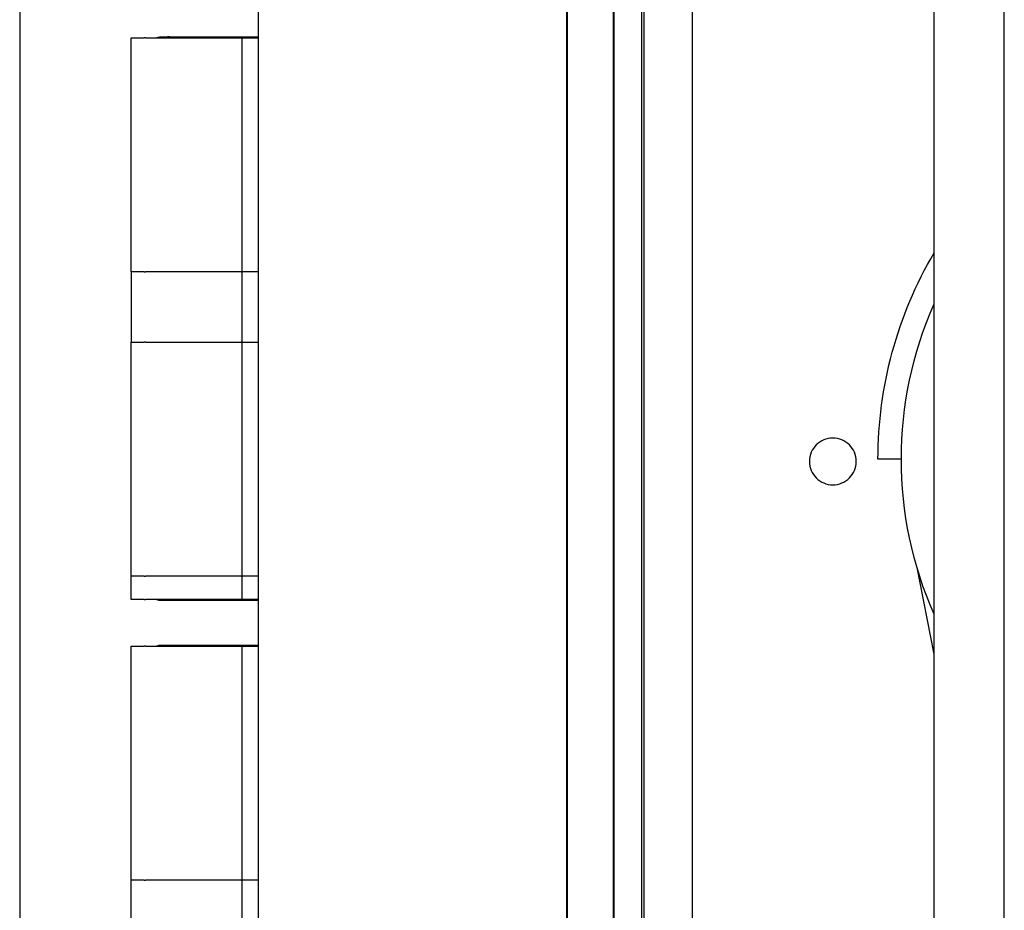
# Model space of a CAD drawing. Header units: millimetres. Extents: x 20872 to 297961, y -293704 to 213007.
# Tile 19 of 256: x 74423 to 74634, y -138019 to -137829. Entities that reach past the tile are written whole.
import ezdxf
from ezdxf.xclip import XClip

# ---------------------------------------------------------------- set-up
doc = ezdxf.new("R2010")
doc.units = ezdxf.units.MM
doc.header["$LTSCALE"] = 100
doc.header["$XCLIPFRAME"] = 2
for name, color, linetype in [('A--L20--_bovenbouw', 3, 'Continuous'), ('at_Entity', 8, 'Continuous'), ('XREFS', 9, 'Continuous')]:
    doc.layers.add(name, color=color, linetype=linetype)

# ---------------------------------------------------------------- blocks, each defined once
blk = doc.blocks.new('lblock2')
at = {"layer": 'at_Entity', "color": 1}
for p, q in [((-279.35, 1412), (-279.35, -49)), ((-269, 1407.48), (-269, -45.63)), ((-361.88, -33), (-361.88, 1396)), ((-295.85, 1396), (-295.85, -33)), ((-295.8, -33), (-295.8, 1396)), ((-285.9, 1396), (-285.9, -33)), ((-285.85, -33), (-285.85, 1396)), ((-279.85, 1396), (-279.85, -33)), ((-202.35, 1277.5), (-202.35, 85.5)), ((-217.35, 989.5), (-217.35, 537.5)), ((-412.85, 411.5), (-412.85, 951.5)), ((-412.85, 411.5), (-412.85, 951.5)), ((-412.85, 411.5), (-412.85, 951.5)), ((-412.85, 411.5), (-412.85, 951.5)), ((-412.85, 411.5), (-412.85, 951.5)), ((-412.85, 411.5), (-412.85, 951.5)), ((-412.85, 411.5), (-412.85, 951.5)), ((-412.85, 411.5), (-412.85, 951.5)), ((-412.85, 411.5), (-412.85, 951.5)), ((-412.85, 411.5), (-412.85, 951.5)), ((-365.38, 771.5), (-365.38, 801.5)), ((-388.98, 786.5), (-388.98, 771.5)), ((-389, 771.5), (-389.01, 771.5)), ((-389.01, 771.5), (-389.01, 721.5)), ((-386.63, 771.5), (-389, 771.5)), ((-386.3, 771.5), (-386.63, 771.5)), ((-386.27, 771.5), (-386.3, 771.5)), ((-365.38, 771.5), (-365.38, 771.5)), ((-365.38, 721.5), (-365.38, 771.5)), ((-365.24, 771.5), (-365.38, 771.5)), ((-365.38, 721.5), (-365.38, 771.5)), ((-365.38, 771.5), (-365.38, 771.5)), ((-361.88, 771.5), (-365.24, 771.5)), ((-365.38, 756.5), (-365.38, 756.5)), ((-365.38, 726.5), (-365.38, 756.5)), ((-365.38, 726.5), (-365.38, 726.5)), ((-217.35, 723.2), (-221, 704.68)), ((-389.01, 721.5), (-389, 721.5)), ((-389, 721.5), (-386.63, 721.5)), ((-386.63, 721.5), (-386.3, 721.5)), ((-386.3, 721.5), (-386.27, 721.5)), ((-365.38, 721.5), (-365.38, 721.5)), ((-365.38, 721.5), (-365.24, 721.5)), ((-365.24, 721.5), (-361.88, 721.5)), ((-388.97, 711.5), (-388.98, 711.5)), ((-388.98, 711.5), (-388.98, 706.5)), ((-386.61, 711.5), (-388.97, 711.5)), ((-386.28, 711.5), (-386.61, 711.5)), ((-386.25, 711.5), (-386.28, 711.5)), ((-365.24, 711.5), (-365.38, 711.5)), ((-365.38, 681.5), (-365.38, 711.5)), ((-361.88, 711.5), (-365.24, 711.5)), ((-389, 706.5), (-389.01, 706.5)), ((-389.01, 706.5), (-389.01, 656.5)), ((-386.63, 706.5), (-389, 706.5)), ((-386.3, 706.5), (-386.63, 706.5)), ((-386.27, 706.5), (-386.3, 706.5)), ((-365.24, 706.5), (-365.38, 706.5)), ((-365.38, 656.5), (-365.38, 706.5)), ((-361.88, 706.5), (-365.24, 706.5)), ((-365.38, 681.5), (-365.38, 681.5)), ((-224.35, 681.5), (-229.35, 681.5)), ((-365.38, 666.5), (-365.38, 666.5)), ((-365.38, 636.5), (-365.38, 666.5)), ((-389.01, 656.5), (-389, 656.5)), ((-389, 656.5), (-386.63, 656.5)), ((-388.98, 656.5), (-388.98, 641.5)), ((-386.63, 656.5), (-386.3, 656.5)), ((-386.3, 656.5), (-386.27, 656.5)), ((-365.38, 656.5), (-365.24, 656.5)), ((-365.24, 656.5), (-361.88, 656.5)), ((-389, 641.5), (-389.01, 641.5)), ((-389.01, 641.5), (-389.01, 591.5)), ((-386.63, 641.5), (-389, 641.5)), ((-386.3, 641.5), (-386.63, 641.5)), ((-386.27, 641.5), (-386.3, 641.5)), ((-365.24, 641.5), (-365.38, 641.5)), ((-365.38, 591.5), (-365.38, 641.5)), ((-361.88, 641.5), (-365.24, 641.5)), ((-365.38, 636.5), (-365.38, 636.5)), ((-365.38, 621.5), (-365.38, 621.5)), ((-365.38, 591.5), (-365.38, 621.5)), ((-389.01, 591.5), (-389, 591.5)), ((-389, 591.5), (-386.63, 591.5)), ((-386.63, 591.5), (-386.3, 591.5)), ((-386.3, 591.5), (-386.27, 591.5)), ((-373.78, 591.5), (-373.78, 591.25)), ((-373.78, 591.5), (-373.78, 591.25)), ((-373.78, 591.5), (-373.78, 591.25)), ((-373.78, 591.5), (-373.78, 591.25)), ((-373.78, 591.5), (-373.78, 591.25)), ((-373.78, 591.5), (-373.78, 591.25)), ((-373.78, 591.5), (-373.78, 591.25)), ((-373.78, 591.5), (-373.78, 591.25)), ((-373.78, 591.5), (-373.78, 591.25)), ((-373.78, 591.5), (-373.78, 591.25)), ((-372.34, 591.25), (-372.34, 591.5)), ((-372.34, 591.25), (-372.34, 591.5)), ((-372.34, 591.25), (-372.34, 591.5)), ((-372.34, 591.25), (-372.34, 591.5)), ((-372.34, 591.25), (-372.34, 591.5)), ((-372.34, 591.25), (-372.34, 591.5)), ((-372.34, 591.25), (-372.34, 591.5)), ((-372.34, 591.25), (-372.34, 591.5)), ((-372.34, 591.25), (-372.34, 591.5)), ((-372.34, 591.25), (-372.34, 591.5)), ((-367.98, 591.5), (-367.98, 591.25)), ((-367.98, 591.5), (-367.98, 591.25)), ((-367.98, 591.5), (-367.98, 591.25)), ((-367.98, 591.5), (-367.98, 591.25)), ((-367.98, 591.5), (-367.98, 591.25)), ((-367.98, 591.5), (-367.98, 591.25)), ((-367.98, 591.5), (-367.98, 591.25)), ((-367.98, 591.5), (-367.98, 591.25)), ((-367.98, 591.5), (-367.98, 591.25)), ((-367.98, 591.5), (-367.98, 591.25)), ((-365.53, 591.25), (-365.53, 591.5)), ((-365.53, 591.25), (-365.53, 591.5)), ((-365.53, 591.25), (-365.53, 591.5)), ((-365.53, 591.25), (-365.53, 591.5)), ((-365.53, 591.25), (-365.53, 591.5)), ((-365.53, 591.25), (-365.53, 591.5)), ((-365.53, 591.25), (-365.53, 591.5)), ((-365.53, 591.25), (-365.53, 591.5)), ((-365.53, 591.25), (-365.53, 591.5)), ((-365.53, 591.25), (-365.53, 591.5)), ((-365.38, 591.5), (-365.24, 591.5)), ((-365.38, 591.5), (-365.38, 591.5)), ((-365.24, 591.5), (-361.88, 591.5))]:
    blk.add_line(p, q, dxfattribs=at)
blk.add_circle((-239, 682), 5, dxfattribs=at)
for radius, start, end in [(82, 156.1538, 203.8462), (87, 180, 210.4503)]:
    blk.add_arc((-142.35, 681.5), radius, start, end, dxfattribs=at)
for points, degree, knots in [([(-386.27, 771.5), (-386.23, 771.5), (-386.2, 771.5), (-386.12, 771.5), (-386.08, 771.5), (-386.03, 771.5), (-386.01, 771.5), (-385.97, 771.5), (-385.96, 771.5), (-385.94, 771.5)], 3, [0, 0, 0, 0, 0.01171933, 0.01171933, 0.02343867, 0.02343867, 0.03157232, 0.03157232, 0.03970597, 0.03970597, 0.03970597, 0.03970597]), ([(-365.47, 771.5), (-365.74, 771.5), (-366.36, 771.5), (-367.22, 771.5), (-368.09, 771.5), (-368.99, 771.5), (-369.65, 771.5), (-370.55, 771.5), (-371.21, 771.5), (-372.08, 771.5), (-372.76, 771.5), (-373.53, 771.5), (-374.24, 771.5), (-374.94, 771.5), (-375.65, 771.5), (-376.33, 771.5), (-377.06, 771.5), (-377.7, 771.5), (-378.38, 771.5), (-379.02, 771.5), (-379.68, 771.5), (-380.3, 771.5), (-380.93, 771.5), (-381.52, 771.5), (-382.14, 771.5), (-382.71, 771.5), (-383.29, 771.5), (-383.82, 771.5), (-384.58, 771.5), (-385.12, 771.5), (-385.53, 771.5), (-385.94, 771.5)], 4, [-0.9889917, -0.9889917, -0.9889917, -0.9889917, -0.9889917, -0.9296974, -0.8974887, -0.8654835, -0.8334076, -0.8013231, -0.7691731, -0.7368319, -0.7046682, -0.6723256, -0.6404209, -0.6084349, -0.5764785, -0.5443154, -0.5121221, -0.4798755, -0.4476174, -0.4153787, -0.3829808, -0.3505059, -0.3180559, -0.2855119, -0.2529131, -0.2201934, -0.187347, -0.1545163, -0.1217814, -0.0891633, -0.0050048, -0.0050048, -0.0050048, -0.0050048, -0.0050048]), ([(-365.47, 771.5), (-365.44, 771.5), (-365.41, 771.5), (-365.39, 771.5), (-365.38, 771.5), (-365.38, 771.5)], 3, [0, 0, 0, 0, 0.01171933, 0.01171933, 0.0137892, 0.0137892, 0.0137892, 0.0137892]), ([(-385.94, 721.5), (-385.96, 721.5), (-385.98, 721.5), (-386.04, 721.5), (-386.08, 721.5), (-386.14, 721.5), (-386.17, 721.5), (-386.22, 721.5), (-386.25, 721.5), (-386.27, 721.5)], 3, [0, 0, 0, 0, 0.01171933, 0.01171933, 0.02343867, 0.02343867, 0.03157232, 0.03157232, 0.03970597, 0.03970597, 0.03970597, 0.03970597]), ([(-385.94, 721.5), (-384.81, 721.5), (-382.26, 721.5), (-372.05, 721.5), (-367.42, 721.5), (-365.47, 721.5)], 3, [0.022443, 0.022443, 0.022443, 0.022443, 0.746775, 0.746775, 1.415144, 1.415144, 1.415144, 1.415144]), ([(-383.66, 721.5), (-383.49, 721.41), (-383.31, 721.35), (-383.13, 721.3), (-382.98, 721.27), (-382.83, 721.25), (-382.67, 721.25), (-382.66, 721.25), (-382.65, 721.25)], 3, [-0.0636864, -0.0636864, -0.0636864, -0.0636864, 0, 0, 0, 0.0511392, 0.0511392, 0.0539529, 0.0539529, 0.0539529, 0.0539529]), ([(-383.66, 721.5), (-383.49, 721.41), (-383.31, 721.35), (-383.13, 721.3), (-382.98, 721.27), (-382.83, 721.25), (-382.67, 721.25), (-382.66, 721.25), (-382.65, 721.25)], 3, [-0.0636864, -0.0636864, -0.0636864, -0.0636864, 0, 0, 0, 0.0511392, 0.0511392, 0.0539529, 0.0539529, 0.0539529, 0.0539529]), ([(-383.66, 721.5), (-383.49, 721.41), (-383.31, 721.35), (-383.13, 721.3), (-382.98, 721.27), (-382.83, 721.25), (-382.67, 721.25), (-382.66, 721.25), (-382.65, 721.25)], 3, [-0.0636864, -0.0636864, -0.0636864, -0.0636864, 0, 0, 0, 0.0511392, 0.0511392, 0.0539529, 0.0539529, 0.0539529, 0.0539529]), ([(-383.66, 721.5), (-383.49, 721.41), (-383.31, 721.35), (-383.13, 721.3), (-382.98, 721.27), (-382.83, 721.25), (-382.67, 721.25), (-382.66, 721.25), (-382.65, 721.25)], 3, [-0.0636864, -0.0636864, -0.0636864, -0.0636864, 0, 0, 0, 0.0511392, 0.0511392, 0.0539529, 0.0539529, 0.0539529, 0.0539529]), ([(-382.65, 721.25), (-380.85, 721.25), (-379.46, 721.25), (-375.9, 721.25), (-373.6, 721.25), (-368.21, 721.25), (-364.27, 721.25), (-361.88, 721.25)], 3, [-4.437006, -4.437006, -4.437006, -4.437006, -3.928413, -3.928413, -3.424935, -3.424935, -2.503493, -2.503493, -2.503493, -2.503493]), ([(-382.65, 721.25), (-380.85, 721.25), (-379.46, 721.25), (-375.9, 721.25), (-373.6, 721.25), (-368.21, 721.25), (-364.27, 721.25), (-361.88, 721.25)], 3, [-4.437006, -4.437006, -4.437006, -4.437006, -3.928413, -3.928413, -3.424935, -3.424935, -2.503493, -2.503493, -2.503493, -2.503493]), ([(-382.65, 721.25), (-380.85, 721.25), (-379.46, 721.25), (-375.9, 721.25), (-373.6, 721.25), (-368.21, 721.25), (-364.27, 721.25), (-361.88, 721.25)], 3, [-4.437006, -4.437006, -4.437006, -4.437006, -3.928413, -3.928413, -3.424935, -3.424935, -2.503493, -2.503493, -2.503493, -2.503493]), ([(-382.65, 721.25), (-380.85, 721.25), (-379.46, 721.25), (-375.9, 721.25), (-373.6, 721.25), (-368.21, 721.25), (-364.27, 721.25), (-361.88, 721.25)], 3, [-4.437006, -4.437006, -4.437006, -4.437006, -3.928413, -3.928413, -3.424935, -3.424935, -2.503493, -2.503493, -2.503493, -2.503493]), ([(-365.38, 721.5), (-365.38, 721.5), (-365.38, 721.5), (-365.4, 721.5), (-365.41, 721.5), (-365.44, 721.5), (-365.46, 721.5), (-365.47, 721.5)], 3, [0.02216463, 0.02216463, 0.02216463, 0.02216463, 0.02343867, 0.02343867, 0.02968255, 0.02968255, 0.03592644, 0.03592644, 0.03592644, 0.03592644]), ([(-382.65, 711.75), (-382.65, 711.75), (-382.66, 711.75), (-382.82, 711.75), (-382.97, 711.73), (-383.13, 711.7), (-383.31, 711.65), (-383.49, 711.59), (-383.66, 711.5)], 3, [-0.0539548, -0.0539548, -0.0539548, -0.0539548, -0.0526564, -0.0526564, 0, 0, 0, 0.0636225, 0.0636225, 0.0636225, 0.0636225]), ([(-382.65, 711.75), (-382.65, 711.75), (-382.66, 711.75), (-382.82, 711.75), (-382.97, 711.73), (-383.13, 711.7), (-383.31, 711.65), (-383.49, 711.59), (-383.66, 711.5)], 3, [-0.0539548, -0.0539548, -0.0539548, -0.0539548, -0.0526564, -0.0526564, 0, 0, 0, 0.0636225, 0.0636225, 0.0636225, 0.0636225]), ([(-382.65, 711.75), (-382.65, 711.75), (-382.66, 711.75), (-382.82, 711.75), (-382.97, 711.73), (-383.13, 711.7), (-383.31, 711.65), (-383.49, 711.59), (-383.66, 711.5)], 3, [-0.0539548, -0.0539548, -0.0539548, -0.0539548, -0.0526564, -0.0526564, 0, 0, 0, 0.0636225, 0.0636225, 0.0636225, 0.0636225]), ([(-382.65, 711.75), (-382.65, 711.75), (-382.66, 711.75), (-382.82, 711.75), (-382.97, 711.73), (-383.13, 711.7), (-383.31, 711.65), (-383.49, 711.59), (-383.66, 711.5)], 3, [-0.0539548, -0.0539548, -0.0539548, -0.0539548, -0.0526564, -0.0526564, 0, 0, 0, 0.0636225, 0.0636225, 0.0636225, 0.0636225]), ([(-361.88, 711.75), (-363.35, 711.75), (-364.65, 711.75), (-369.39, 711.75), (-372.08, 711.75), (-378.84, 711.75), (-380.74, 711.75), (-382.65, 711.75)], 3, [-1.740226, -1.740226, -1.740226, -1.740226, -1.464936, -1.464936, -0.704529, -0.704529, -0.057608, -0.057608, -0.057608, -0.057608]), ([(-361.88, 711.75), (-363.35, 711.75), (-364.65, 711.75), (-369.39, 711.75), (-372.08, 711.75), (-378.84, 711.75), (-380.74, 711.75), (-382.65, 711.75)], 3, [-1.740226, -1.740226, -1.740226, -1.740226, -1.464936, -1.464936, -0.704529, -0.704529, -0.057608, -0.057608, -0.057608, -0.057608]), ([(-361.88, 711.75), (-363.35, 711.75), (-364.65, 711.75), (-369.39, 711.75), (-372.08, 711.75), (-378.84, 711.75), (-380.74, 711.75), (-382.65, 711.75)], 3, [-1.740226, -1.740226, -1.740226, -1.740226, -1.464936, -1.464936, -0.704529, -0.704529, -0.057608, -0.057608, -0.057608, -0.057608]), ([(-361.88, 711.75), (-363.35, 711.75), (-364.65, 711.75), (-369.39, 711.75), (-372.08, 711.75), (-378.84, 711.75), (-380.74, 711.75), (-382.65, 711.75)], 3, [-1.740226, -1.740226, -1.740226, -1.740226, -1.464936, -1.464936, -0.704529, -0.704529, -0.057608, -0.057608, -0.057608, -0.057608]), ([(-386.25, 711.5), (-386.21, 711.5), (-386.17, 711.5), (-386.09, 711.5), (-386.06, 711.5), (-386, 711.5), (-385.98, 711.5), (-385.95, 711.5), (-385.93, 711.5), (-385.92, 711.5)], 3, [0, 0, 0, 0, 0.01171933, 0.01171933, 0.02343867, 0.02343867, 0.03157232, 0.03157232, 0.03970597, 0.03970597, 0.03970597, 0.03970597]), ([(-365.47, 711.5), (-365.74, 711.5), (-366.36, 711.5), (-367.21, 711.5), (-368.08, 711.5), (-368.99, 711.5), (-369.65, 711.5), (-370.54, 711.5), (-371.2, 711.5), (-372.07, 711.5), (-372.75, 711.5), (-373.52, 711.5), (-374.24, 711.5), (-374.93, 711.5), (-375.64, 711.5), (-376.32, 711.5), (-377.04, 711.5), (-377.69, 711.5), (-378.36, 711.5), (-379.01, 711.5), (-379.67, 711.5), (-380.29, 711.5), (-380.92, 711.5), (-381.5, 711.5), (-382.12, 711.5), (-382.69, 711.5), (-383.27, 711.5), (-383.8, 711.5), (-384.56, 711.5), (-385.1, 711.5), (-385.51, 711.5), (-385.92, 711.5)], 4, [-0.9889917, -0.9889917, -0.9889917, -0.9889917, -0.9889917, -0.9296974, -0.8974887, -0.8654835, -0.8334076, -0.8013231, -0.7691731, -0.7368319, -0.7046682, -0.6723256, -0.6404209, -0.6084349, -0.5764785, -0.5443154, -0.5121221, -0.4798755, -0.4476174, -0.4153787, -0.3829808, -0.3505059, -0.3180559, -0.2855119, -0.2529131, -0.2201934, -0.187347, -0.1545163, -0.1217814, -0.0891633, -0.0050048, -0.0050048, -0.0050048, -0.0050048, -0.0050048]), ([(-365.47, 711.5), (-365.44, 711.5), (-365.41, 711.5), (-365.39, 711.5), (-365.38, 711.5), (-365.38, 711.5)], 3, [0, 0, 0, 0, 0.01171933, 0.01171933, 0.01375918, 0.01375918, 0.01375918, 0.01375918]), ([(-386.27, 706.5), (-386.23, 706.5), (-386.2, 706.5), (-386.12, 706.5), (-386.08, 706.5), (-386.03, 706.5), (-386.01, 706.5), (-385.97, 706.5), (-385.96, 706.5), (-385.94, 706.5)], 3, [0, 0, 0, 0, 0.01171933, 0.01171933, 0.02343867, 0.02343867, 0.03157232, 0.03157232, 0.03970597, 0.03970597, 0.03970597, 0.03970597]), ([(-365.47, 706.5), (-365.74, 706.5), (-366.36, 706.5), (-367.22, 706.5), (-368.09, 706.5), (-368.99, 706.5), (-369.65, 706.5), (-370.55, 706.5), (-371.21, 706.5), (-372.08, 706.5), (-372.76, 706.5), (-373.53, 706.5), (-374.24, 706.5), (-374.94, 706.5), (-375.65, 706.5), (-376.33, 706.5), (-377.06, 706.5), (-377.7, 706.5), (-378.38, 706.5), (-379.02, 706.5), (-379.68, 706.5), (-380.3, 706.5), (-380.93, 706.5), (-381.52, 706.5), (-382.14, 706.5), (-382.71, 706.5), (-383.29, 706.5), (-383.82, 706.5), (-384.58, 706.5), (-385.12, 706.5), (-385.53, 706.5), (-385.94, 706.5)], 4, [-0.9889917, -0.9889917, -0.9889917, -0.9889917, -0.9889917, -0.9296974, -0.8974887, -0.8654835, -0.8334076, -0.8013231, -0.7691731, -0.7368319, -0.7046682, -0.6723256, -0.6404209, -0.6084349, -0.5764785, -0.5443154, -0.5121221, -0.4798755, -0.4476174, -0.4153787, -0.3829808, -0.3505059, -0.3180559, -0.2855119, -0.2529131, -0.2201934, -0.187347, -0.1545163, -0.1217814, -0.0891633, -0.0050048, -0.0050048, -0.0050048, -0.0050048, -0.0050048]), ([(-365.47, 706.5), (-365.44, 706.5), (-365.41, 706.5), (-365.39, 706.5), (-365.38, 706.5), (-365.38, 706.5)], 3, [0, 0, 0, 0, 0.01171933, 0.01171933, 0.01381499, 0.01381499, 0.01381499, 0.01381499]), ([(-385.94, 656.5), (-385.96, 656.5), (-385.98, 656.5), (-386.04, 656.5), (-386.08, 656.5), (-386.14, 656.5), (-386.17, 656.5), (-386.22, 656.5), (-386.25, 656.5), (-386.27, 656.5)], 3, [0, 0, 0, 0, 0.01171933, 0.01171933, 0.02343867, 0.02343867, 0.03157232, 0.03157232, 0.03970597, 0.03970597, 0.03970597, 0.03970597]), ([(-385.94, 656.5), (-384.81, 656.5), (-382.26, 656.5), (-372.05, 656.5), (-367.42, 656.5), (-365.47, 656.5)], 3, [0.022443, 0.022443, 0.022443, 0.022443, 0.746775, 0.746775, 1.415144, 1.415144, 1.415144, 1.415144]), ([(-365.38, 656.5), (-365.38, 656.5), (-365.38, 656.5), (-365.4, 656.5), (-365.41, 656.5), (-365.44, 656.5), (-365.46, 656.5), (-365.47, 656.5)], 3, [0.02213886, 0.02213886, 0.02213886, 0.02213886, 0.02343867, 0.02343867, 0.02968255, 0.02968255, 0.03592644, 0.03592644, 0.03592644, 0.03592644]), ([(-386.27, 641.5), (-386.23, 641.5), (-386.2, 641.5), (-386.12, 641.5), (-386.08, 641.5), (-386.03, 641.5), (-386.01, 641.5), (-385.97, 641.5), (-385.96, 641.5), (-385.94, 641.5)], 3, [0, 0, 0, 0, 0.01171933, 0.01171933, 0.02343867, 0.02343867, 0.03157232, 0.03157232, 0.03970597, 0.03970597, 0.03970597, 0.03970597]), ([(-365.47, 641.5), (-365.74, 641.5), (-366.36, 641.5), (-367.22, 641.5), (-368.09, 641.5), (-368.99, 641.5), (-369.65, 641.5), (-370.55, 641.5), (-371.21, 641.5), (-372.08, 641.5), (-372.76, 641.5), (-373.53, 641.5), (-374.24, 641.5), (-374.94, 641.5), (-375.65, 641.5), (-376.33, 641.5), (-377.06, 641.5), (-377.7, 641.5), (-378.38, 641.5), (-379.02, 641.5), (-379.68, 641.5), (-380.3, 641.5), (-380.93, 641.5), (-381.52, 641.5), (-382.14, 641.5), (-382.71, 641.5), (-383.29, 641.5), (-383.82, 641.5), (-384.58, 641.5), (-385.12, 641.5), (-385.53, 641.5), (-385.94, 641.5)], 4, [-0.9889917, -0.9889917, -0.9889917, -0.9889917, -0.9889917, -0.9296974, -0.8974887, -0.8654835, -0.8334076, -0.8013231, -0.7691731, -0.7368319, -0.7046682, -0.6723256, -0.6404209, -0.6084349, -0.5764785, -0.5443154, -0.5121221, -0.4798755, -0.4476174, -0.4153787, -0.3829808, -0.3505059, -0.3180559, -0.2855119, -0.2529131, -0.2201934, -0.187347, -0.1545163, -0.1217814, -0.0891633, -0.0050048, -0.0050048, -0.0050048, -0.0050048, -0.0050048]), ([(-365.47, 641.5), (-365.44, 641.5), (-365.41, 641.5), (-365.39, 641.5), (-365.38, 641.5), (-365.38, 641.5)], 3, [0, 0, 0, 0, 0.01171933, 0.01171933, 0.01381499, 0.01381499, 0.01381499, 0.01381499]), ([(-385.94, 591.5), (-385.96, 591.5), (-385.98, 591.5), (-386.04, 591.5), (-386.08, 591.5), (-386.14, 591.5), (-386.17, 591.5), (-386.22, 591.5), (-386.25, 591.5), (-386.27, 591.5)], 3, [0, 0, 0, 0, 0.01171933, 0.01171933, 0.02343867, 0.02343867, 0.03157232, 0.03157232, 0.03970597, 0.03970597, 0.03970597, 0.03970597]), ([(-385.94, 591.5), (-384.81, 591.5), (-382.26, 591.5), (-372.05, 591.5), (-367.42, 591.5), (-365.47, 591.5)], 3, [0.022443, 0.022443, 0.022443, 0.022443, 0.746775, 0.746775, 1.415144, 1.415144, 1.415144, 1.415144]), ([(-383.66, 591.5), (-383.41, 591.37), (-383.14, 591.29), (-382.79, 591.25), (-382.72, 591.25), (-382.65, 591.25)], 3, [0.1208913, 0.1208913, 0.1208913, 0.1208913, 0.2148674, 0.2148674, 0.2385215, 0.2385215, 0.2385215, 0.2385215]), ([(-383.66, 591.5), (-383.41, 591.37), (-383.14, 591.29), (-382.79, 591.25), (-382.72, 591.25), (-382.65, 591.25)], 3, [0.1208913, 0.1208913, 0.1208913, 0.1208913, 0.2148674, 0.2148674, 0.2385215, 0.2385215, 0.2385215, 0.2385215]), ([(-383.66, 591.5), (-383.41, 591.37), (-383.14, 591.29), (-382.79, 591.25), (-382.72, 591.25), (-382.65, 591.25)], 3, [0.1208913, 0.1208913, 0.1208913, 0.1208913, 0.2148674, 0.2148674, 0.2385215, 0.2385215, 0.2385215, 0.2385215]), ([(-383.66, 591.5), (-383.41, 591.37), (-383.14, 591.29), (-382.79, 591.25), (-382.72, 591.25), (-382.65, 591.25)], 3, [0.1208913, 0.1208913, 0.1208913, 0.1208913, 0.2148674, 0.2148674, 0.2385215, 0.2385215, 0.2385215, 0.2385215]), ([(-383.66, 591.5), (-383.41, 591.37), (-383.14, 591.29), (-382.79, 591.25), (-382.72, 591.25), (-382.65, 591.25)], 3, [0.1208913, 0.1208913, 0.1208913, 0.1208913, 0.2148674, 0.2148674, 0.2385215, 0.2385215, 0.2385215, 0.2385215]), ([(-383.66, 591.5), (-383.41, 591.37), (-383.14, 591.29), (-382.79, 591.25), (-382.72, 591.25), (-382.65, 591.25)], 3, [0.1208913, 0.1208913, 0.1208913, 0.1208913, 0.2148674, 0.2148674, 0.2385215, 0.2385215, 0.2385215, 0.2385215]), ([(-383.66, 591.5), (-383.41, 591.37), (-383.14, 591.29), (-382.79, 591.25), (-382.72, 591.25), (-382.65, 591.25)], 3, [0.1208913, 0.1208913, 0.1208913, 0.1208913, 0.2148674, 0.2148674, 0.2385215, 0.2385215, 0.2385215, 0.2385215]), ([(-383.66, 591.5), (-383.41, 591.37), (-383.14, 591.29), (-382.79, 591.25), (-382.72, 591.25), (-382.65, 591.25)], 3, [0.1208913, 0.1208913, 0.1208913, 0.1208913, 0.2148674, 0.2148674, 0.2385215, 0.2385215, 0.2385215, 0.2385215]), ([(-383.66, 591.5), (-383.41, 591.37), (-383.14, 591.29), (-382.79, 591.25), (-382.72, 591.25), (-382.65, 591.25)], 3, [0.1208913, 0.1208913, 0.1208913, 0.1208913, 0.2148674, 0.2148674, 0.2385215, 0.2385215, 0.2385215, 0.2385215]), ([(-383.66, 591.5), (-383.41, 591.37), (-383.14, 591.29), (-382.79, 591.25), (-382.72, 591.25), (-382.65, 591.25)], 3, [0.1208913, 0.1208913, 0.1208913, 0.1208913, 0.2148674, 0.2148674, 0.2385215, 0.2385215, 0.2385215, 0.2385215]), ([(-382.65, 591.25), (-381.8, 591.25), (-380.96, 591.25), (-378.94, 591.25), (-373.89, 591.25), (-367.33, 591.25), (-364.94, 591.25), (-361.89, 591.25)], 3, [-26.636131, -26.636131, -26.636131, -26.636131, -19.85495, -19.85495, -8.71923, -8.71923, -5.363227, -5.363227, -5.363227, -5.363227]), ([(-382.65, 591.25), (-381.8, 591.25), (-380.96, 591.25), (-378.94, 591.25), (-373.89, 591.25), (-367.33, 591.25), (-364.94, 591.25), (-361.89, 591.25)], 3, [-26.636131, -26.636131, -26.636131, -26.636131, -19.85495, -19.85495, -8.71923, -8.71923, -5.363227, -5.363227, -5.363227, -5.363227]), ([(-382.65, 591.25), (-381.8, 591.25), (-380.96, 591.25), (-378.94, 591.25), (-373.89, 591.25), (-367.33, 591.25), (-364.94, 591.25), (-361.89, 591.25)], 3, [-26.636131, -26.636131, -26.636131, -26.636131, -19.85495, -19.85495, -8.71923, -8.71923, -5.363227, -5.363227, -5.363227, -5.363227]), ([(-382.65, 591.25), (-381.8, 591.25), (-380.96, 591.25), (-378.94, 591.25), (-373.89, 591.25), (-367.33, 591.25), (-364.94, 591.25), (-361.89, 591.25)], 3, [-26.636131, -26.636131, -26.636131, -26.636131, -19.85495, -19.85495, -8.71923, -8.71923, -5.363227, -5.363227, -5.363227, -5.363227]), ([(-382.65, 591.25), (-381.8, 591.25), (-380.96, 591.25), (-378.94, 591.25), (-373.89, 591.25), (-367.33, 591.25), (-364.94, 591.25), (-361.89, 591.25)], 3, [-26.636131, -26.636131, -26.636131, -26.636131, -19.85495, -19.85495, -8.71923, -8.71923, -5.363227, -5.363227, -5.363227, -5.363227]), ([(-382.65, 591.25), (-381.8, 591.25), (-380.96, 591.25), (-378.94, 591.25), (-373.89, 591.25), (-367.33, 591.25), (-364.94, 591.25), (-361.89, 591.25)], 3, [-26.636131, -26.636131, -26.636131, -26.636131, -19.85495, -19.85495, -8.71923, -8.71923, -5.363227, -5.363227, -5.363227, -5.363227]), ([(-382.65, 591.25), (-381.8, 591.25), (-380.96, 591.25), (-378.94, 591.25), (-373.89, 591.25), (-367.33, 591.25), (-364.94, 591.25), (-361.89, 591.25)], 3, [-26.636131, -26.636131, -26.636131, -26.636131, -19.85495, -19.85495, -8.71923, -8.71923, -5.363227, -5.363227, -5.363227, -5.363227]), ([(-382.65, 591.25), (-381.8, 591.25), (-380.96, 591.25), (-378.94, 591.25), (-373.89, 591.25), (-367.33, 591.25), (-364.94, 591.25), (-361.89, 591.25)], 3, [-26.636131, -26.636131, -26.636131, -26.636131, -19.85495, -19.85495, -8.71923, -8.71923, -5.363227, -5.363227, -5.363227, -5.363227]), ([(-382.65, 591.25), (-381.8, 591.25), (-380.96, 591.25), (-378.94, 591.25), (-373.89, 591.25), (-367.33, 591.25), (-364.94, 591.25), (-361.89, 591.25)], 3, [-26.636131, -26.636131, -26.636131, -26.636131, -19.85495, -19.85495, -8.71923, -8.71923, -5.363227, -5.363227, -5.363227, -5.363227]), ([(-382.65, 591.25), (-381.8, 591.25), (-380.96, 591.25), (-378.94, 591.25), (-373.89, 591.25), (-367.33, 591.25), (-364.94, 591.25), (-361.89, 591.25)], 3, [-26.636131, -26.636131, -26.636131, -26.636131, -19.85495, -19.85495, -8.71923, -8.71923, -5.363227, -5.363227, -5.363227, -5.363227]), ([(-380.84, 591.25), (-380.89, 591.25), (-380.94, 591.25), (-381.14, 591.26), (-381.29, 591.29), (-381.58, 591.38), (-381.71, 591.43), (-381.85, 591.5)], 3, [0.40355, 0.40355, 0.40355, 0.40355, 0.4192754, 0.4192754, 0.4710701, 0.4710701, 0.5206257, 0.5206257, 0.5206257, 0.5206257]), ([(-380.84, 591.25), (-380.89, 591.25), (-380.94, 591.25), (-381.14, 591.26), (-381.29, 591.29), (-381.58, 591.38), (-381.71, 591.43), (-381.85, 591.5)], 3, [0.40355, 0.40355, 0.40355, 0.40355, 0.4192754, 0.4192754, 0.4710701, 0.4710701, 0.5206257, 0.5206257, 0.5206257, 0.5206257]), ([(-380.84, 591.25), (-380.89, 591.25), (-380.94, 591.25), (-381.14, 591.26), (-381.29, 591.29), (-381.58, 591.38), (-381.71, 591.43), (-381.85, 591.5)], 3, [0.40355, 0.40355, 0.40355, 0.40355, 0.4192754, 0.4192754, 0.4710701, 0.4710701, 0.5206257, 0.5206257, 0.5206257, 0.5206257]), ([(-380.84, 591.25), (-380.89, 591.25), (-380.94, 591.25), (-381.14, 591.26), (-381.29, 591.29), (-381.58, 591.38), (-381.71, 591.43), (-381.85, 591.5)], 3, [0.40355, 0.40355, 0.40355, 0.40355, 0.4192754, 0.4192754, 0.4710701, 0.4710701, 0.5206257, 0.5206257, 0.5206257, 0.5206257]), ([(-380.84, 591.25), (-380.89, 591.25), (-380.94, 591.25), (-381.14, 591.26), (-381.29, 591.29), (-381.58, 591.38), (-381.71, 591.43), (-381.85, 591.5)], 3, [0.40355, 0.40355, 0.40355, 0.40355, 0.4192754, 0.4192754, 0.4710701, 0.4710701, 0.5206257, 0.5206257, 0.5206257, 0.5206257]), ([(-380.84, 591.25), (-380.89, 591.25), (-380.94, 591.25), (-381.14, 591.26), (-381.29, 591.29), (-381.58, 591.38), (-381.71, 591.43), (-381.85, 591.5)], 3, [0.40355, 0.40355, 0.40355, 0.40355, 0.4192754, 0.4192754, 0.4710701, 0.4710701, 0.5206257, 0.5206257, 0.5206257, 0.5206257]), ([(-380.84, 591.25), (-380.89, 591.25), (-380.94, 591.25), (-381.14, 591.26), (-381.29, 591.29), (-381.58, 591.38), (-381.71, 591.43), (-381.85, 591.5)], 3, [0.40355, 0.40355, 0.40355, 0.40355, 0.4192754, 0.4192754, 0.4710701, 0.4710701, 0.5206257, 0.5206257, 0.5206257, 0.5206257]), ([(-380.84, 591.25), (-380.89, 591.25), (-380.94, 591.25), (-381.14, 591.26), (-381.29, 591.29), (-381.58, 591.38), (-381.71, 591.43), (-381.85, 591.5)], 3, [0.40355, 0.40355, 0.40355, 0.40355, 0.4192754, 0.4192754, 0.4710701, 0.4710701, 0.5206257, 0.5206257, 0.5206257, 0.5206257]), ([(-380.84, 591.25), (-380.89, 591.25), (-380.94, 591.25), (-381.14, 591.26), (-381.29, 591.29), (-381.58, 591.38), (-381.71, 591.43), (-381.85, 591.5)], 3, [0.40355, 0.40355, 0.40355, 0.40355, 0.4192754, 0.4192754, 0.4710701, 0.4710701, 0.5206257, 0.5206257, 0.5206257, 0.5206257]), ([(-380.84, 591.25), (-380.89, 591.25), (-380.94, 591.25), (-381.14, 591.26), (-381.29, 591.29), (-381.58, 591.38), (-381.71, 591.43), (-381.85, 591.5)], 3, [0.40355, 0.40355, 0.40355, 0.40355, 0.4192754, 0.4192754, 0.4710701, 0.4710701, 0.5206257, 0.5206257, 0.5206257, 0.5206257]), ([(-365.38, 591.5), (-365.38, 591.5), (-365.38, 591.5), (-365.4, 591.5), (-365.41, 591.5), (-365.44, 591.5), (-365.46, 591.5), (-365.47, 591.5)], 3, [0.02213886, 0.02213886, 0.02213886, 0.02213886, 0.02343867, 0.02343867, 0.02968255, 0.02968255, 0.03592644, 0.03592644, 0.03592644, 0.03592644])]:
    blk.add_open_spline(points, degree=degree, knots=knots, dxfattribs=at)
blk = doc.blocks.new('2016-02-04 100 begane grond bestaand')
at = {"layer": 'A--L20--_bovenbouw', "xscale": -1, "rotation": 179.9995300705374}
blk.add_blockref('lblock2', (74836.85, 12759.29), dxfattribs=at)

msp = doc.modelspace()

# ---------------------------------------------------------------- block references
at = {"layer": 'XREFS'}
ref = msp.add_blockref('2016-02-04 100 begane grond bestaand', (-1, -150000.38), dxfattribs=at)
XClip(ref).set_block_clipping_path([(116767.0762143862, 29769.3836009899), (164491.5066313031, 13442.9004429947), (179861.076214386, 13442.9004429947), (179861.076214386, -11696.8579780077), (20873.0762143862, -11696.8579780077), (20873.0762143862, 82263.1420219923), (116767.0762143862, 82263.1420219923)])

doc.saveas('drawing.dxf')
